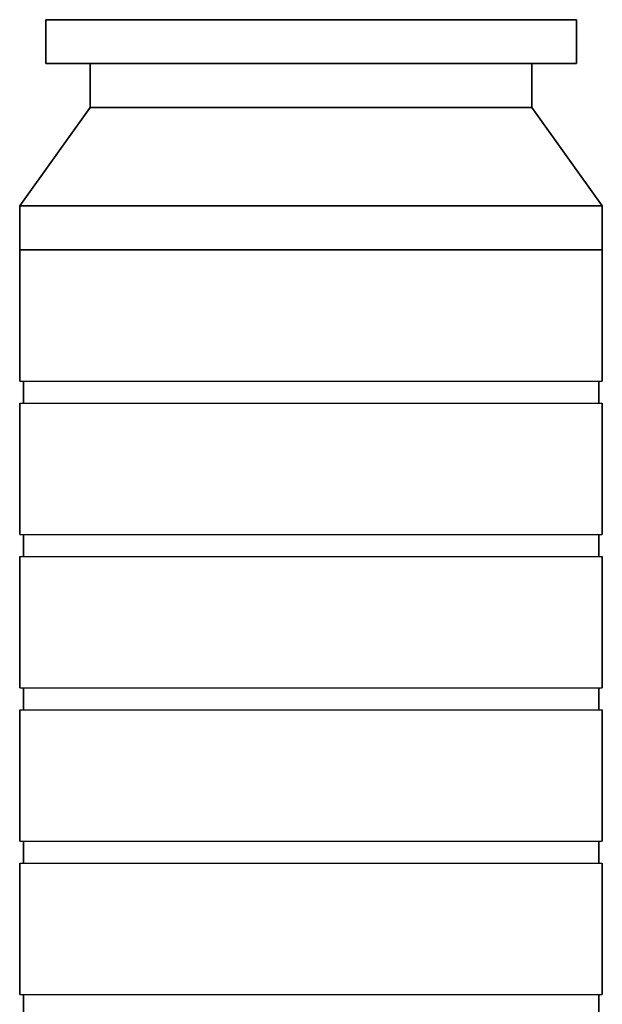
# Model space of a CAD drawing. Header units: millimetres. Extents: x -1661 to 8978, y 10537 to 15989.
# Tile 5 of 24: x -1138 to -340, y 14398 to 15747. Entities that reach past the tile are written whole.
import ezdxf

# ---------------------------------------------------------------- set-up
doc = ezdxf.new("R2010")
doc.units = ezdxf.units.MM
doc.layers.add('C00-00-00-BLACK', color=7, linetype='Continuous')
doc.layers.add('Domyślne', color=7, linetype='Continuous')

# ---------------------------------------------------------------- blocks, each defined once
blk = doc.blocks.new('A$C54842E76')
at = {"layer": 'C00-00-00-BLACK', "color": 7, "linetype": 'Continuous', "lineweight": 35}
for p, q in [((76.7, 3079.9), (803.3, 3079.9)), ((76.7, 3079.9), (76.7, 3019.7)), ((803.3, 3019.7), (803.3, 3079.9)), ((76.7, 3019.7), (803.3, 3019.7)), ((137.7, 3019.7), (137.7, 2959.6)), ((741.8, 2959.6), (741.8, 3019.7)), ((137.7, 2959.6), (41.1, 2824.8)), ((137.7, 2959.6), (741.8, 2959.6)), ((838.4, 2824.8), (741.8, 2959.6)), ((41.1, 2824.8), (838.4, 2824.8)), ((41.1, 2824.8), (41.1, 2584.7)), ((838.4, 2584.7), (838.4, 2824.8)), ((41.1, 2764.7), (838.4, 2764.7)), ((46.2, 2584.7), (46.2, 2554.7)), ((833.8, 2554.7), (833.8, 2584.7)), ((41.1, 2554.7), (41.1, 2374.8)), ((838.4, 2374.8), (838.4, 2554.7)), ((46.2, 2374.8), (46.2, 2344.8)), ((833.8, 2344.8), (833.8, 2374.8)), ((41.1, 2344.8), (41.1, 2164.8)), ((838.4, 2164.8), (838.4, 2344.8)), ((46.2, 2164.8), (46.2, 2134.8)), ((833.8, 2134.8), (833.8, 2164.8)), ((41.1, 2134.8), (41.1, 1954.9)), ((838.4, 1954.9), (838.4, 2134.8)), ((46.2, 1954.9), (46.2, 1924.9)), ((833.8, 1924.9), (833.8, 1954.9)), ((41.1, 1924.9), (41.1, 1744.9)), ((838.4, 1744.9), (838.4, 1924.9)), ((46.2, 1744.9), (46.2, 1714.9)), ((833.8, 1714.9), (833.8, 1744.9))]:
    blk.add_line(p, q, dxfattribs=at)
at = {"layer": 'Domyślne', "color": 7, "linetype": 'Continuous', "lineweight": 25}
for p, q in [((41.1, 2584.7), (838.4, 2584.7)), ((41.1, 2554.7), (838.4, 2554.7)), ((41.1, 2374.8), (838.4, 2374.8)), ((41.1, 2344.8), (838.4, 2344.8)), ((41.1, 2164.8), (838.4, 2164.8)), ((41.1, 2134.8), (838.4, 2134.8)), ((41.1, 1954.9), (838.4, 1954.9)), ((41.1, 1924.9), (838.4, 1924.9)), ((41.1, 1744.9), (838.4, 1744.9))]:
    blk.add_line(p, q, dxfattribs=at)

msp = doc.modelspace()

# ---------------------------------------------------------------- block references
msp.add_blockref('A$C54842E76', (-1178.614, 12666.754))

doc.saveas('drawing.dxf')
